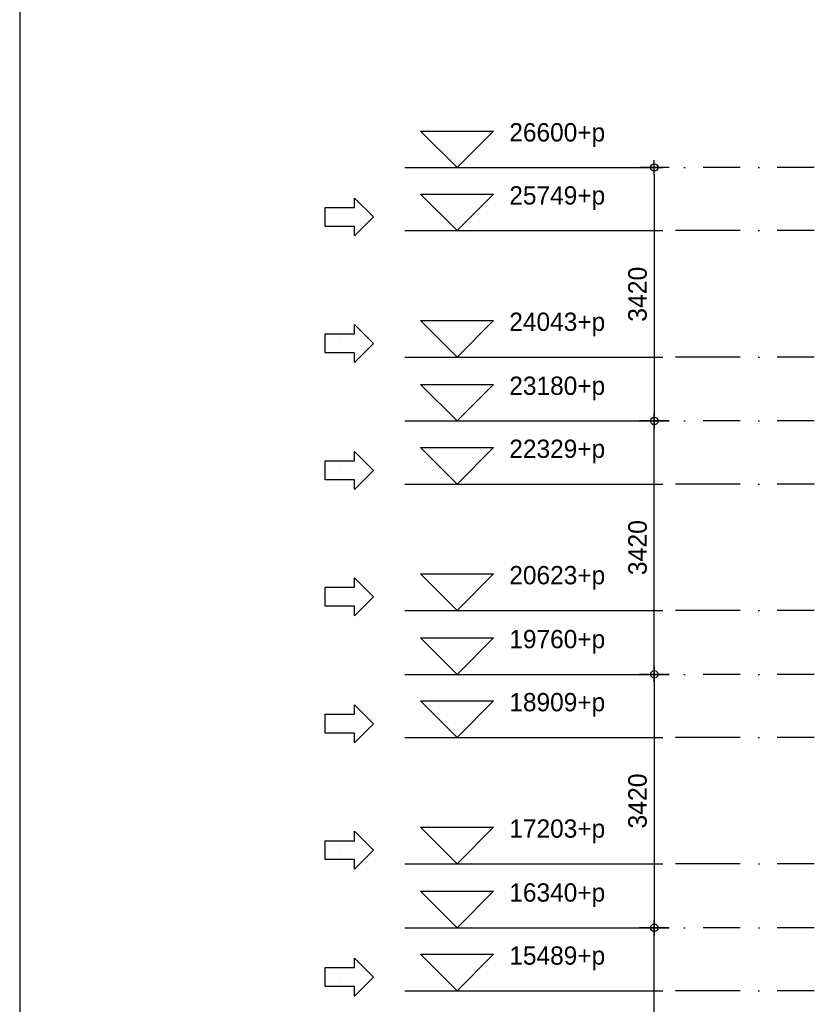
# Model space of a CAD drawing. Extents: x 0 to 140000, y 0 to 84100.
# Tile 15 of 105: x 1000 to 11722, y 21133 to 34423. Entities that reach past the tile are written whole.
import ezdxf
from ezdxf.enums import TextEntityAlignment as Align

# ---------------------------------------------------------------- set-up
doc = ezdxf.new("R2010")
doc.units = 0
doc.header["$LTSCALE"] = 100
doc.header["$MEASUREMENT"] = 0
doc.header["$PDMODE"] = 35
doc.header["$PDSIZE"] = 5
for name, pattern in [('B0201', [50, 31.25, -6.25, 6.25, -6.25]), ('B0403', [37.5, 25, -12.5]), ('DASHDOT', [1, 0.5, -0.25, 0, -0.25])]:
    doc.linetypes.add(name, pattern=pattern)
doc.layers.get('0').update_dxf_attribs({"linetype": 'CONTINUOUS'})
doc.layers.get('DEFPOINTS').update_dxf_attribs({"linetype": 'CONTINUOUS'})
for name, color, linetype in [('AL$0A---_WIJZIGINGEN', 2, 'CONTINUOUS'), ('AL$1A---_ALGEMEEN', 1, 'CONTINUOUS'), ('AL$7A---_STRAMIEN', 42, 'B0201'), ('AM$1A---_ALGEMEEN', 1, 'CONTINUOUS'), ('AT$0A---_WIJZIGINGEN', 7, 'CONTINUOUS'), ('BL$8A---_HULPLIJNEN', 1, 'CONTINUOUS')]:
    doc.layers.add(name, color=color, linetype=linetype)
doc.styles.add('03_AT', font='B-GBP')
doc.styles.add('B-01', font='b-gbp')
doc.dimstyles.new('1732', dxfattribs={"dimscale": 100, "dimtxt": 2.5, "dimasz": 1, "dimexe": 0.18, "dimexo": 0.0625, "dimgap": 1, "dimtad": 1, "dimdec": 0, "dimzin": 0, "dimtxsty": 'B-01', "dimblk1": 'B-TOD', "dimblk2": 'B-TOD', "dimsah": 1, "dimcen": 1, "dimse1": 1, "dimse2": 1, "dimclrt": 2, "dimazin": 3, "dimtfac": 1, "dimtdec": 1, "dimtmove": 0, "dimatfit": 3, "dimtolj": 1, "dimtzin": 0})

# ---------------------------------------------------------------- blocks, each defined once
blk = doc.blocks.new('BORDER')
at = {"linetype": 'BYBLOCK'}
blk.add_line((0, 1), (0, 0), dxfattribs=at)
blk = doc.blocks.new('AS01PM01')
for p, q in [((-7, 7), (7, 7)), ((0, 0), (-7, 7)), ((0, 0), (7, 7)), ((-10, 0), (39.4, 0))]:
    blk.add_line(p, q)
at = {"color": 7, "style": 'B-01'}
blk.add_attdef('PEILM', text='', height=3.5, dxfattribs=at).set_placement((-10, 5), align=Align.RIGHT)
blk.add_attdef('OMSCHR', (10, 5), '', height=3.5, dxfattribs=at)
blk = doc.blocks.new('B-TOD')
for p, q in [((0, -2), (0, 2)), ((-1, 0), (1, 0))]:
    blk.add_line(p, q)
blk.add_circle((0, 0), 0.5)
blk = doc.blocks.new('*D375')
at = {"color": 0, "linetype": 'BYBLOCK'}
blk.add_line((9563, 25487), (9563, 22267), dxfattribs=at)
at = {"layer": 'DEFPOINTS', "color": 0, "linetype": 'BYBLOCK'}
for p in [(9200, 25587), (9163, 22167), (9563, 22167)]:
    blk.add_point(p, dxfattribs=at)
at = {"color": 0, "linetype": 'BYBLOCK', "xscale": 100, "yscale": 100, "zscale": 100}
for p, rotation in [((9563, 25587), 90), ((9563, 22167), 270)]:
    blk.add_blockref('B-TOD', p, dxfattribs=dict(at, rotation=rotation))
at = {"color": 2, "linetype": 'BYBLOCK', "insert": (9338, 23877), "char_height": 250, "attachment_point": 5, "rotation": 90, "style": 'B-01'}
blk.add_mtext('\\A1;3420', dxfattribs=at)
blk = doc.blocks.new('*D376')
at = {"color": 0, "linetype": 'BYBLOCK'}
blk.add_line((9563, 18847), (9563, 22067), dxfattribs=at)
at = {"layer": 'DEFPOINTS', "color": 0, "linetype": 'BYBLOCK'}
for p in [(9163, 22167), (9563, 22167), (9200, 18747)]:
    blk.add_point(p, dxfattribs=at)
at = {"color": 0, "linetype": 'BYBLOCK', "xscale": 100, "yscale": 100, "zscale": 100}
for p, rotation in [((9563, 22167), 90), ((9563, 18747), 270)]:
    blk.add_blockref('B-TOD', p, dxfattribs=dict(at, rotation=rotation))
at = {"color": 2, "linetype": 'BYBLOCK', "insert": (9338, 20457), "char_height": 250, "attachment_point": 5, "rotation": 90, "style": 'B-01'}
blk.add_mtext('\\A1;3420', dxfattribs=at)
blk = doc.blocks.new('*D377')
at = {"color": 0, "linetype": 'BYBLOCK'}
blk.add_line((9563, 25687), (9563, 28907), dxfattribs=at)
at = {"layer": 'DEFPOINTS', "color": 0, "linetype": 'BYBLOCK'}
for p in [(9163, 29007), (9563, 29007), (9200, 25587)]:
    blk.add_point(p, dxfattribs=at)
at = {"color": 0, "linetype": 'BYBLOCK', "xscale": 100, "yscale": 100, "zscale": 100}
for p, rotation in [((9563, 29007), 90), ((9563, 25587), 270)]:
    blk.add_blockref('B-TOD', p, dxfattribs=dict(at, rotation=rotation))
at = {"color": 2, "linetype": 'BYBLOCK', "insert": (9338, 27297), "char_height": 250, "attachment_point": 5, "rotation": 90, "style": 'B-01'}
blk.add_mtext('\\A1;3420', dxfattribs=at)
blk = doc.blocks.new('*D378')
at = {"color": 0, "linetype": 'BYBLOCK'}
blk.add_line((9563, 32327), (9563, 29107), dxfattribs=at)
at = {"layer": 'DEFPOINTS', "color": 0, "linetype": 'BYBLOCK'}
for p in [(9200, 32427), (9163, 29007), (9563, 29007)]:
    blk.add_point(p, dxfattribs=at)
at = {"color": 0, "linetype": 'BYBLOCK', "xscale": 100, "yscale": 100, "zscale": 100}
for p, rotation in [((9563, 32427), 90), ((9563, 29007), 270)]:
    blk.add_blockref('B-TOD', p, dxfattribs=dict(at, rotation=rotation))
at = {"color": 2, "linetype": 'BYBLOCK', "insert": (9338, 30717), "char_height": 250, "attachment_point": 5, "rotation": 90, "style": 'B-01'}
blk.add_mtext('\\A1;3420', dxfattribs=at)
blk = doc.blocks.new('AS00S005')
at = {"layer": 'AL$0A---_WIJZIGINGEN'}
blk.add_lwpolyline([(0, 0), (-5.12, -5.12), (-5.12, -2.56), (-13.06, -2.56), (-13.06, 2.56), (-5.12, 2.56), (-5.12, 5.12)], close=True, dxfattribs=at)
at = {"layer": 'AT$0A---_WIJZIGINGEN', "color": 3, "style": '03_AT'}
blk.add_attdef('NUMMER', text='', height=3.5, dxfattribs=at).set_placement((-8.98, -0.06), align=Align.MIDDLE)

msp = doc.modelspace()

# ---------------------------------------------------------------- linework, layer by layer
at = {"layer": 'AL$1A---_ALGEMEEN'}
for p, q in [((10700.8, 31575.7), (9851.3, 31575.7)), ((10700.8, 29869.7), (9851.3, 29869.7)), ((10700.8, 28155.7), (9851.3, 28155.7)), ((10700.8, 26449.7), (9851.3, 26449.7)), ((10700.8, 24735.7), (9851.3, 24735.7)), ((10700.8, 23029.7), (9851.3, 23029.7)), ((10700.8, 21315.7), (9851.3, 21315.7))]:
    msp.add_line(p, q, dxfattribs=at)
at = {"layer": 'AL$7A---_STRAMIEN', "color": 1, "linetype": 'DASHDOT', "ltscale": 10}
for p, q in [((11722.2, 32426.7), (9679.5, 32426.7)), ((11722.2, 31575.7), (10700.8, 31575.7)), ((11722.2, 29869.7), (10700.8, 29869.7)), ((11722.2, 29006.7), (9679.5, 29006.7)), ((11722.2, 28155.7), (10700.8, 28155.7)), ((11722.2, 26449.7), (10700.8, 26449.7)), ((11722.2, 25586.7), (9679.5, 25586.7)), ((11722.2, 24735.7), (10700.8, 24735.7)), ((11722.2, 23029.7), (10700.8, 23029.7)), ((11722.2, 22166.7), (9679.5, 22166.7)), ((11722.2, 21315.7), (10700.8, 21315.7))]:
    msp.add_line(p, q, dxfattribs=at)

# ---------------------------------------------------------------- block references
ref = msp.add_blockref('AS00S005', (5773.9, 31759.9), dxfattribs=dict(xscale=50, yscale=50, zscale=50))
ref.add_attrib('NUMMER', 'B', dxfattribs={"layer": 'AT$0A---_WIJZIGINGEN', "color": 3, "height": 3.5, "style": '03_AT'}).set_placement((5324.8, 31756.7), align=Align.MIDDLE)
ref = msp.add_blockref('AS00S005', (5773.9, 30053.9), dxfattribs=dict(xscale=50, yscale=50, zscale=50))
ref.add_attrib('NUMMER', 'B', dxfattribs={"layer": 'AT$0A---_WIJZIGINGEN', "color": 3, "height": 3.5, "style": '03_AT'}).set_placement((5324.8, 30050.7), align=Align.MIDDLE)
ref = msp.add_blockref('AS00S005', (5773.9, 28339.9), dxfattribs=dict(xscale=50, yscale=50, zscale=50))
ref.add_attrib('NUMMER', 'B', dxfattribs={"layer": 'AT$0A---_WIJZIGINGEN', "color": 3, "height": 3.5, "style": '03_AT'}).set_placement((5324.8, 28336.7), align=Align.MIDDLE)
ref = msp.add_blockref('AS00S005', (5773.9, 26633.9), dxfattribs=dict(xscale=50, yscale=50, zscale=50))
ref.add_attrib('NUMMER', 'B', dxfattribs={"layer": 'AT$0A---_WIJZIGINGEN', "color": 3, "height": 3.5, "style": '03_AT'}).set_placement((5324.8, 26630.7), align=Align.MIDDLE)
ref = msp.add_blockref('AS00S005', (5773.9, 24919.9), dxfattribs=dict(xscale=50, yscale=50, zscale=50))
ref.add_attrib('NUMMER', 'B', dxfattribs={"layer": 'AT$0A---_WIJZIGINGEN', "color": 3, "height": 3.5, "style": '03_AT'}).set_placement((5324.8, 24916.7), align=Align.MIDDLE)
ref = msp.add_blockref('AS00S005', (5773.9, 23213.9), dxfattribs=dict(xscale=50, yscale=50, zscale=50))
ref.add_attrib('NUMMER', 'B', dxfattribs={"layer": 'AT$0A---_WIJZIGINGEN', "color": 3, "height": 3.5, "style": '03_AT'}).set_placement((5324.8, 23210.7), align=Align.MIDDLE)
ref = msp.add_blockref('AS00S005', (5773.9, 21499.9), dxfattribs=dict(xscale=50, yscale=50, zscale=50))
ref.add_attrib('NUMMER', 'B', dxfattribs={"layer": 'AT$0A---_WIJZIGINGEN', "color": 3, "height": 3.5, "style": '03_AT'}).set_placement((5324.8, 21496.7), align=Align.MIDDLE)
at = {"layer": 'AM$1A---_ALGEMEEN', "xscale": 70.5, "yscale": 70.5, "zscale": 70.5}
for p, values in [((6901.7, 32426.7), {'OMSCHR': '26600+p'}), ((6901.7, 31575.7), {'OMSCHR': '25749+p'}), ((6901.7, 29869.7), {'OMSCHR': '24043+p'}), ((6901.7, 29006.7), {'OMSCHR': '23180+p'}), ((6901.7, 28155.7), {'OMSCHR': '22329+p'}), ((6901.7, 26449.7), {'OMSCHR': '20623+p'}), ((6901.7, 25586.7), {'OMSCHR': '19760+p'}), ((6901.7, 24735.7), {'OMSCHR': '18909+p'}), ((6901.7, 23029.7), {'OMSCHR': '17203+p'}), ((6901.7, 22166.7), {'OMSCHR': '16340+p'}), ((6901.7, 21315.7), {'OMSCHR': '15489+p'})]:
    msp.add_blockref('AS01PM01', p, dxfattribs=at).add_auto_attribs(values)
at = {"layer": 'BL$8A---_HULPLIJNEN', "linetype": 'B0403', "xscale": 138000, "yscale": 82100, "zscale": 138000}
msp.add_blockref('BORDER', (1000, 1000), dxfattribs=at)

# ---------------------------------------------------------------- dimensions: what is measured, and where the dimension line sits
at = {"layer": 'AM$1A---_ALGEMEEN'}
for base, p1, p2, picture, middle in [((9563.4, 29006.7), (9200.4, 32426.7), (9163.4, 29006.7), '*D378', (9338.4, 30716.7)), ((9563.4, 29006.7), (9200.4, 25586.7), (9163.4, 29006.7), '*D377', (9338.4, 27296.7)), ((9563.4, 22166.7), (9200.4, 25586.7), (9163.4, 22166.7), '*D375', (9338.4, 23876.7)), ((9563.4, 22166.7), (9200.4, 18746.7), (9163.4, 22166.7), '*D376', (9338.4, 20456.7))]:
    dim = msp.add_linear_dim(base=base, p1=p1, p2=p2, angle=90, dimstyle='1732', dxfattribs=at)
    dim.commit()
    dim.dimension.update_dxf_attribs({"geometry": picture, "text_midpoint": middle})

doc.saveas('drawing.dxf')
